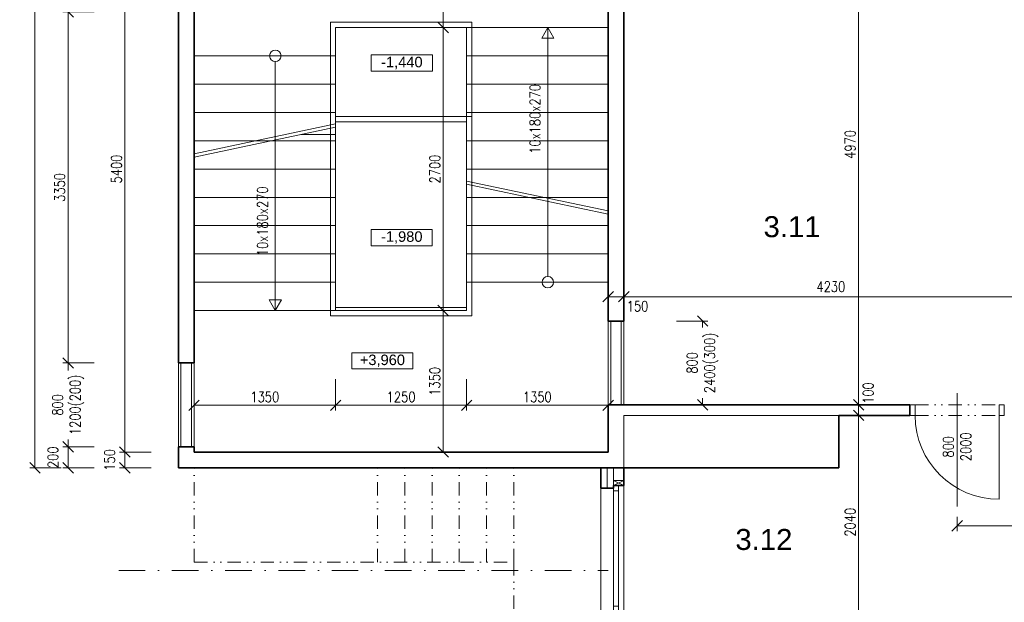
# Model space of a CAD drawing. Header units: millimetres. Extents: x -485339 to 286898, y -1189934 to 1602269.
# Tile 42 of 230: x -76119 to -66725, y -1119891 to -1114332. Entities that reach past the tile are written whole.
import ezdxf

# ---------------------------------------------------------------- set-up
doc = ezdxf.new("R2010")
doc.units = ezdxf.units.MM
doc.header["$LTSCALE"] = 10
doc.linetypes.add('DASHDOT', pattern=[25.4, 12.7, -6.35, 0, -6.35])
doc.linetypes.add('DĚLICÍ2', pattern=[15.875, 6.35, -3.175, 0, -3.175, 0, -3.175])
doc.layers.get('Defpoints').update_dxf_attribs({"lineweight": 0})
for name, color, linetype, lineweight in [('N_dveře', 10, 'Continuous', 18), ('N_okna', 10, 'Continuous', 18), ('N_okna_konst_prof', 10, 'Continuous', 18), ('N_popis_otvory', 10, 'Continuous', 18), ('N_čáry_obrys', 10, 'Continuous', 35), ('N_čáry_obv.plášt', 212, 'Continuous', 18), ('N_čáry_obv.plášt_obrys', 212, 'Continuous', 35), ('N_čáry_plné', 10, 'Continuous', 18), ('St__otvory_dveře', 40, 'Continuous', 18), ('St_kóty', 132, 'Continuous', 18), ('St_lehký obvodový plášť', 152, 'Continuous', 18), ('St_otvory_okna', 40, 'Continuous', 18), ('St_plocha_místnosti', 250, 'Continuous', 18), ('St_popis', 250, 'Continuous', 18), ('St_čáry_nad', 250, 'DĚLICÍ2', 18), ('St_čáry_obrys', 5, 'Continuous', 35), ('St_čáry_osy', 250, 'DASHDOT', 18), ('St_čáry_plné', 250, 'Continuous', 18)]:
    doc.layers.add(name, color=color, linetype=linetype, lineweight=lineweight)
doc.styles.add('1_50', font='arial.ttf', dxfattribs={"height": 100})
doc.styles.add('Andy', font='arial.ttf')
doc.styles.get("Standard").update_dxf_attribs({"font": 'simplex.shx', "width": 0.8})
doc.linetypes.add('ZIGZAG', pattern='A,0.00254,-5.08,[131,ltypeshp.shx,S=5.08,R=0,X=-5.08,Y=0],-10.16,[131,ltypeshp.shx,S=5.08,R=180,X=5.08,Y=0],-5.08', length=20.32254)
doc.dimstyles.new('stavebníM50 vnitřní', dxfattribs={"dimtxt": 100, "dimasz": 100, "dimexe": 50, "dimexo": 100, "dimgap": 30, "dimtad": 1, "dimdec": 0, "dimtxsty": 'Standard', "dimblk": 'OBLIQUE', "dimcen": 2.5, "dimclrd": 256, "dimclre": 256, "dimclrt": 256, "dimadec": 0, "dimazin": 0, "dimtfac": 1, "dimtdec": 0, "dimtmove": 2, "dimatfit": 2, "dimldrblk": 'OBLIQUE', "dimfxl": 250, "dimfxlon": 1, "dimlwd": -1, "dimlwe": -1, "dimarcsym": 0})

# ---------------------------------------------------------------- blocks, each defined once
blk = doc.blocks.new('G$C2A6251B2')
at = {"layer": 'St_lehký obvodový plášť', "color": 0, "ltscale": 2}
for points in [[(0, -50), (1200, -50), (1200, 0), (0, 0)], [(0, -50), (50, -50), (50, 0), (0, 0)], [(1200, -50), (1150, -50), (1150, 0), (1200, 0)]]:
    blk.add_lwpolyline(points, close=True, dxfattribs=at)
blk = doc.blocks.new('G$CC1796412')
at = {"layer": 'St__otvory_dveře', "color": 0, "ltscale": 2}
blk.add_lwpolyline([(850, 0.8), (850, 800.8)], dxfattribs=at)
at = {"layer": 'St__otvory_dveře', "ltscale": 2}
for points in [[(50, 0), (0, 0), (0, -100), (50, -100)], [(900, 0.8), (850, 0.8), (850, -99.2), (900, -99.2)]]:
    blk.add_lwpolyline(points, close=True, dxfattribs=at)
at = {"layer": 'St__otvory_dveře', "linetype": 'DĚLICÍ2', "ltscale": 2}
for points in [[(50, 0), (850, 0.8)], [(50, -100), (850, -99.2)]]:
    blk.add_lwpolyline(points, dxfattribs=at)
at = {"layer": 'St__otvory_dveře', "color": 0, "ltscale": 2}
blk.add_arc((850, 0.8), 800, 90, 180, dxfattribs=at)
blk = doc.blocks.new('_OBLIQUE')
at = {"color": 0, "linetype": 'ByBlock'}
blk.add_line((-0.5, -0.5), (0.5, 0.5), dxfattribs=at)
blk = doc.blocks.new('*D6395')
at = {"layer": 'Defpoints', "color": 0}
for p in [(-74604.9, -1114257.2), (-75656.6, -1117607.6), (-74604.9, -1117607.6)]:
    blk.add_point(p, dxfattribs=at)
at = {"layer": 'St_kóty'}
for p, q in [((-75406.6, -1114257.2), (-75706.6, -1114257.2)), ((-75656.6, -1114257.2), (-75656.6, -1117607.6)), ((-75406.6, -1117607.6), (-75706.6, -1117607.6))]:
    blk.add_line(p, q, dxfattribs=at)
at = {"layer": 'St_kóty', "linetype": 'ByBlock', "xscale": 100, "yscale": 100, "zscale": 100}
for p, rotation in [((-75656.6, -1114257.2), 90), ((-75656.6, -1117607.6), 270)]:
    blk.add_blockref('_OBLIQUE', p, dxfattribs=dict(at, rotation=rotation))
at = {"layer": 'St_kóty', "insert": (-75736.6, -1115932.4), "char_height": 100, "attachment_point": 5, "rotation": 90}
blk.add_mtext('3350', dxfattribs=at)
blk = doc.blocks.new('*D6396')
at = {"layer": 'Defpoints', "color": 0}
for p in [(-74604.9, -1117607.6), (-75656.6, -1118407.6), (-74604.9, -1118407.6)]:
    blk.add_point(p, dxfattribs=at)
at = {"layer": 'St_kóty'}
for p, q in [((-75406.6, -1117607.6), (-75706.6, -1117607.6)), ((-75656.6, -1117607.6), (-75656.6, -1117678.6)), ((-75406.6, -1118407.6), (-75706.6, -1118407.6)), ((-75656.6, -1118407.6), (-75656.6, -1118336.7))]:
    blk.add_line(p, q, dxfattribs=at)
at = {"layer": 'St_kóty', "linetype": 'ByBlock', "xscale": 100, "yscale": 100, "zscale": 100}
for p, rotation in [((-75656.6, -1117607.6), 90), ((-75656.6, -1118407.6), 270)]:
    blk.add_blockref('_OBLIQUE', p, dxfattribs=dict(at, rotation=rotation))
at = {"layer": 'St_kóty', "insert": (-75656.6, -1118007.6), "char_height": 100, "attachment_point": 5, "rotation": 90}
blk.add_mtext('800\\P1200(200)', dxfattribs=at)
blk = doc.blocks.new('*D6397')
at = {"layer": 'Defpoints', "color": 0}
for p in [(-74604.9, -1118407.6), (-75656.6, -1118607.2), (-74604.9, -1118607.2)]:
    blk.add_point(p, dxfattribs=at)
at = {"layer": 'St_kóty'}
for p, q in [((-75406.6, -1118407.6), (-75706.6, -1118407.6)), ((-75656.6, -1118407.6), (-75656.6, -1118607.2)), ((-75406.6, -1118607.2), (-75706.6, -1118607.2))]:
    blk.add_line(p, q, dxfattribs=at)
at = {"layer": 'St_kóty', "linetype": 'ByBlock', "xscale": 100, "yscale": 100, "zscale": 100}
for p, rotation in [((-75656.6, -1118407.6), 90), ((-75656.6, -1118607.2), 270)]:
    blk.add_blockref('_OBLIQUE', p, dxfattribs=dict(at, rotation=rotation))
at = {"layer": 'St_kóty', "insert": (-75801.6, -1118507.4), "char_height": 100, "attachment_point": 5, "rotation": 90}
blk.add_mtext('200', dxfattribs=at)
blk = doc.blocks.new('*D6416')
at = {"layer": 'Defpoints', "color": 0}
for p in [(-74604.9, -1113057.2), (-75115.5, -1118457.2), (-74454.9, -1118457.2)]:
    blk.add_point(p, dxfattribs=at)
at = {"layer": 'St_kóty'}
for p, q in [((-74865.5, -1113057.2), (-75165.5, -1113057.2)), ((-75115.5, -1113057.2), (-75115.5, -1118457.2)), ((-74865.5, -1118457.2), (-75165.5, -1118457.2))]:
    blk.add_line(p, q, dxfattribs=at)
at = {"layer": 'St_kóty', "linetype": 'ByBlock', "xscale": 100, "yscale": 100, "zscale": 100}
for p, rotation in [((-75115.5, -1113057.2), 90), ((-75115.5, -1118457.2), 270)]:
    blk.add_blockref('_OBLIQUE', p, dxfattribs=dict(at, rotation=rotation))
at = {"layer": 'St_kóty', "insert": (-75195.5, -1115757.2), "char_height": 100, "attachment_point": 5, "rotation": 90}
blk.add_mtext('5400', dxfattribs=at)
blk = doc.blocks.new('*D6417')
at = {"layer": 'Defpoints', "color": 0}
for p in [(-74454.9, -1118457.2), (-75115.5, -1118607.2), (-74604.9, -1118607.2)]:
    blk.add_point(p, dxfattribs=at)
at = {"layer": 'St_kóty'}
for p, q in [((-74865.5, -1118457.2), (-75165.5, -1118457.2)), ((-75115.5, -1118457.2), (-75115.5, -1118607.2)), ((-74865.5, -1118607.2), (-75165.5, -1118607.2))]:
    blk.add_line(p, q, dxfattribs=at)
at = {"layer": 'St_kóty', "linetype": 'ByBlock', "xscale": 100, "yscale": 100, "zscale": 100}
for p, rotation in [((-75115.5, -1118457.2), 90), ((-75115.5, -1118607.2), 270)]:
    blk.add_blockref('_OBLIQUE', p, dxfattribs=dict(at, rotation=rotation))
at = {"layer": 'St_kóty', "insert": (-75260.5, -1118532.2), "char_height": 100, "attachment_point": 5, "rotation": 90}
blk.add_mtext('150', dxfattribs=at)
blk = doc.blocks.new('*D6418')
at = {"layer": 'Defpoints', "color": 0}
for p in [(-74604.9, -1109627.2), (-75973, -1118607.2), (-74604.9, -1118607.2)]:
    blk.add_point(p, dxfattribs=at)
at = {"layer": 'St_kóty'}
for p, q in [((-75723, -1109627.2), (-76023, -1109627.2)), ((-75973, -1109627.2), (-75973, -1118607.2)), ((-75723, -1118607.2), (-76023, -1118607.2))]:
    blk.add_line(p, q, dxfattribs=at)
at = {"layer": 'St_kóty', "linetype": 'ByBlock', "xscale": 100, "yscale": 100, "zscale": 100}
for p, rotation in [((-75973, -1109627.2), 90), ((-75973, -1118607.2), 270)]:
    blk.add_blockref('_OBLIQUE', p, dxfattribs=dict(at, rotation=rotation))
at = {"layer": 'St_kóty', "insert": (-76053, -1114117.2), "char_height": 100, "attachment_point": 5, "rotation": 90}
blk.add_mtext('8980', dxfattribs=at)
blk = doc.blocks.new('*D6419')
at = {"layer": 'Defpoints', "color": 0}
for p in [(-73104.9, -1117077.2), (-73104.9, -1118011.3), (-74454.9, -1118457.2)]:
    blk.add_point(p, dxfattribs=at)
at = {"layer": 'St_kóty'}
for p, q in [((-73104.9, -1117761.3), (-73104.9, -1118061.3)), ((-74454.9, -1118261.3), (-74454.9, -1117961.3)), ((-74454.9, -1118011.3), (-73104.9, -1118011.3))]:
    blk.add_line(p, q, dxfattribs=at)
at = {"layer": 'St_kóty', "linetype": 'ByBlock', "xscale": 100, "yscale": 100, "zscale": 100, "rotation": 180}
blk.add_blockref('_OBLIQUE', (-74454.9, -1118011.3), dxfattribs=at)
at = {"layer": 'St_kóty', "linetype": 'ByBlock', "xscale": 100, "yscale": 100, "zscale": 100}
blk.add_blockref('_OBLIQUE', (-73104.9, -1118011.3), dxfattribs=at)
at = {"layer": 'St_kóty', "insert": (-73779.9, -1117931.3), "char_height": 100, "attachment_point": 5}
blk.add_mtext('1350', dxfattribs=at)
blk = doc.blocks.new('*D6420')
at = {"layer": 'Defpoints', "color": 0}
for p in [(-73104.9, -1117077.2), (-71854.9, -1117107.2), (-71854.9, -1118011.3)]:
    blk.add_point(p, dxfattribs=at)
at = {"layer": 'St_kóty'}
for p, q in [((-73104.9, -1117761.3), (-73104.9, -1118061.3)), ((-71854.9, -1117761.3), (-71854.9, -1118061.3)), ((-73104.9, -1118011.3), (-71854.9, -1118011.3))]:
    blk.add_line(p, q, dxfattribs=at)
at = {"layer": 'St_kóty', "linetype": 'ByBlock', "xscale": 100, "yscale": 100, "zscale": 100, "rotation": 180}
blk.add_blockref('_OBLIQUE', (-73104.9, -1118011.3), dxfattribs=at)
at = {"layer": 'St_kóty', "linetype": 'ByBlock', "xscale": 100, "yscale": 100, "zscale": 100}
blk.add_blockref('_OBLIQUE', (-71854.9, -1118011.3), dxfattribs=at)
at = {"layer": 'St_kóty', "insert": (-72479.9, -1117931.3), "char_height": 100, "attachment_point": 5}
blk.add_mtext('1250', dxfattribs=at)
blk = doc.blocks.new('*D6421')
at = {"layer": 'Defpoints', "color": 0}
for p in [(-71854.9, -1117107.2), (-70504.9, -1117107.2), (-70504.9, -1118011.3)]:
    blk.add_point(p, dxfattribs=at)
at = {"layer": 'St_kóty'}
for p, q in [((-71854.9, -1117761.3), (-71854.9, -1118061.3)), ((-70504.9, -1117761.3), (-70504.9, -1118061.3)), ((-71854.9, -1118011.3), (-70504.9, -1118011.3))]:
    blk.add_line(p, q, dxfattribs=at)
at = {"layer": 'St_kóty', "linetype": 'ByBlock', "xscale": 100, "yscale": 100, "zscale": 100, "rotation": 180}
blk.add_blockref('_OBLIQUE', (-71854.9, -1118011.3), dxfattribs=at)
at = {"layer": 'St_kóty', "linetype": 'ByBlock', "xscale": 100, "yscale": 100, "zscale": 100}
blk.add_blockref('_OBLIQUE', (-70504.9, -1118011.3), dxfattribs=at)
at = {"layer": 'St_kóty', "insert": (-71179.9, -1117931.3), "char_height": 100, "attachment_point": 5}
blk.add_mtext('1350', dxfattribs=at)
blk = doc.blocks.new('*D6422')
at = {"layer": 'Defpoints', "color": 0}
for p in [(-72078.4, -1117107.2), (-71854.9, -1117107.2), (-72479.9, -1118457.2)]:
    blk.add_point(p, dxfattribs=at)
at = {"layer": 'St_kóty'}
for p, q in [((-71954.9, -1117107.2), (-72128.4, -1117107.2)), ((-72078.4, -1118457.2), (-72078.4, -1117107.2)), ((-72328.4, -1118457.2), (-72028.4, -1118457.2))]:
    blk.add_line(p, q, dxfattribs=at)
at = {"layer": 'St_kóty', "linetype": 'ByBlock', "xscale": 100, "yscale": 100, "zscale": 100}
for p, rotation in [((-72078.4, -1117107.2), 90), ((-72078.4, -1118457.2), 270)]:
    blk.add_blockref('_OBLIQUE', p, dxfattribs=dict(at, rotation=rotation))
at = {"layer": 'St_kóty', "insert": (-72158.4, -1117782.2), "char_height": 100, "attachment_point": 5, "rotation": 90}
blk.add_mtext('1350', dxfattribs=at)
blk = doc.blocks.new('*D6423')
at = {"layer": 'Defpoints', "color": 0}
for p in [(-72078.4, -1114407.2), (-71854.9, -1114407.2), (-71854.9, -1117107.2)]:
    blk.add_point(p, dxfattribs=at)
at = {"layer": 'St_kóty'}
for p, q in [((-71954.9, -1114407.2), (-72128.4, -1114407.2)), ((-72078.4, -1117107.2), (-72078.4, -1114407.2)), ((-71954.9, -1117107.2), (-72128.4, -1117107.2))]:
    blk.add_line(p, q, dxfattribs=at)
at = {"layer": 'St_kóty', "linetype": 'ByBlock', "xscale": 100, "yscale": 100, "zscale": 100}
for p, rotation in [((-72078.4, -1114407.2), 90), ((-72078.4, -1117107.2), 270)]:
    blk.add_blockref('_OBLIQUE', p, dxfattribs=dict(at, rotation=rotation))
at = {"layer": 'St_kóty', "insert": (-72158.4, -1115757.2), "char_height": 100, "attachment_point": 5, "rotation": 90}
blk.add_mtext('2700', dxfattribs=at)
blk = doc.blocks.new('*D6424')
at = {"layer": 'Defpoints', "color": 0}
for p in [(-72078.4, -1113057.2), (-71879.9, -1113057.2), (-71854.9, -1114407.2)]:
    blk.add_point(p, dxfattribs=at)
at = {"layer": 'St_kóty'}
for p, q in [((-71979.9, -1113057.2), (-72128.4, -1113057.2)), ((-72078.4, -1114407.2), (-72078.4, -1113057.2)), ((-71954.9, -1114407.2), (-72128.4, -1114407.2))]:
    blk.add_line(p, q, dxfattribs=at)
at = {"layer": 'St_kóty', "linetype": 'ByBlock', "xscale": 100, "yscale": 100, "zscale": 100}
for p, rotation in [((-72078.4, -1113057.2), 90), ((-72078.4, -1114407.2), 270)]:
    blk.add_blockref('_OBLIQUE', p, dxfattribs=dict(at, rotation=rotation))
at = {"layer": 'St_kóty', "insert": (-72158.4, -1113732.2), "char_height": 100, "attachment_point": 5, "rotation": 90}
blk.add_mtext('1350', dxfattribs=at)
blk = doc.blocks.new('*D6425')
at = {"layer": 'Defpoints', "color": 0}
for p in [(-70354.9, -1116975.2), (-70504.9, -1117207.2), (-70354.9, -1117207.2)]:
    blk.add_point(p, dxfattribs=at)
at = {"layer": 'St_kóty'}
for p, q in [((-70504.9, -1117107.2), (-70504.9, -1116925.2)), ((-70504.9, -1116975.2), (-70354.9, -1116975.2)), ((-70354.9, -1117107.2), (-70354.9, -1116925.2))]:
    blk.add_line(p, q, dxfattribs=at)
at = {"layer": 'St_kóty', "linetype": 'ByBlock', "xscale": 100, "yscale": 100, "zscale": 100, "rotation": 180}
blk.add_blockref('_OBLIQUE', (-70504.9, -1116975.2), dxfattribs=at)
at = {"layer": 'St_kóty', "linetype": 'ByBlock', "xscale": 100, "yscale": 100, "zscale": 100}
blk.add_blockref('_OBLIQUE', (-70354.9, -1116975.2), dxfattribs=at)
at = {"layer": 'St_kóty', "insert": (-70224.1, -1117066.2), "char_height": 100, "attachment_point": 5}
blk.add_mtext('150', dxfattribs=at)
blk = doc.blocks.new('*D6426')
at = {"layer": 'Defpoints', "color": 0}
for p in [(-66124.9, -1116975.2), (-70354.9, -1117207.2), (-66124.9, -1118007.2)]:
    blk.add_point(p, dxfattribs=at)
at = {"layer": 'St_kóty'}
for p, q in [((-70354.9, -1117107.2), (-70354.9, -1116925.2)), ((-70354.9, -1116975.2), (-66124.9, -1116975.2)), ((-66124.9, -1117225.2), (-66124.9, -1116925.2))]:
    blk.add_line(p, q, dxfattribs=at)
at = {"layer": 'St_kóty', "linetype": 'ByBlock', "xscale": 100, "yscale": 100, "zscale": 100, "rotation": 180}
blk.add_blockref('_OBLIQUE', (-70354.9, -1116975.2), dxfattribs=at)
at = {"layer": 'St_kóty', "linetype": 'ByBlock', "xscale": 100, "yscale": 100, "zscale": 100}
blk.add_blockref('_OBLIQUE', (-66124.9, -1116975.2), dxfattribs=at)
at = {"layer": 'St_kóty', "insert": (-68379.4, -1116878.7), "char_height": 100, "attachment_point": 5}
blk.add_mtext('4230', dxfattribs=at)
blk = doc.blocks.new('*D6440')
at = {"layer": 'Defpoints', "color": 0}
for p in [(-68054.9, -1113037.2), (-68114.9, -1118007.2), (-67624.9, -1118007.2)]:
    blk.add_point(p, dxfattribs=at)
at = {"layer": 'St_kóty'}
for p, q in [((-68114.9, -1113037.2), (-68164.9, -1113037.2)), ((-68114.9, -1113037.2), (-68114.9, -1118007.2)), ((-67864.9, -1118007.2), (-68164.9, -1118007.2))]:
    blk.add_line(p, q, dxfattribs=at)
at = {"layer": 'St_kóty', "linetype": 'ByBlock', "xscale": 100, "yscale": 100, "zscale": 100}
for p, rotation in [((-68114.9, -1113037.2), 90), ((-68114.9, -1118007.2), 270)]:
    blk.add_blockref('_OBLIQUE', p, dxfattribs=dict(at, rotation=rotation))
at = {"layer": 'St_kóty', "insert": (-68194.9, -1115522.2), "char_height": 100, "attachment_point": 5, "rotation": 90}
blk.add_mtext('4970', dxfattribs=at)
blk = doc.blocks.new('*D6441')
at = {"layer": 'Defpoints', "color": 0}
for p in [(-67624.9, -1118007.2), (-68114.9, -1118107.2), (-67624.9, -1118107.2)]:
    blk.add_point(p, dxfattribs=at)
at = {"layer": 'St_kóty'}
for p, q in [((-67864.9, -1118007.2), (-68164.9, -1118007.2)), ((-68114.9, -1118007.2), (-68114.9, -1118107.2)), ((-67864.9, -1118107.2), (-68164.9, -1118107.2))]:
    blk.add_line(p, q, dxfattribs=at)
at = {"layer": 'St_kóty', "linetype": 'ByBlock', "xscale": 100, "yscale": 100, "zscale": 100}
for p, rotation in [((-68114.9, -1118007.2), 90), ((-68114.9, -1118107.2), 270)]:
    blk.add_blockref('_OBLIQUE', p, dxfattribs=dict(at, rotation=rotation))
at = {"layer": 'St_kóty', "insert": (-68024.3, -1117894.7), "char_height": 100, "attachment_point": 5, "rotation": 90}
blk.add_mtext('100', dxfattribs=at)
blk = doc.blocks.new('*D6442')
at = {"layer": 'Defpoints', "color": 0}
for p in [(-67624.9, -1118107.2), (-68154.9, -1120147.2), (-68114.9, -1120147.2)]:
    blk.add_point(p, dxfattribs=at)
at = {"layer": 'St_kóty'}
for p, q in [((-67864.9, -1118107.2), (-68164.9, -1118107.2)), ((-68114.9, -1118107.2), (-68114.9, -1120147.2)), ((-68114.9, -1120147.2), (-68064.9, -1120147.2))]:
    blk.add_line(p, q, dxfattribs=at)
at = {"layer": 'St_kóty', "linetype": 'ByBlock', "xscale": 100, "yscale": 100, "zscale": 100}
for p, rotation in [((-68114.9, -1118107.2), 90), ((-68114.9, -1120147.2), 270)]:
    blk.add_blockref('_OBLIQUE', p, dxfattribs=dict(at, rotation=rotation))
at = {"layer": 'St_kóty', "insert": (-68194.9, -1119127.2), "char_height": 100, "attachment_point": 5, "rotation": 90}
blk.add_mtext('2040', dxfattribs=at)
blk = doc.blocks.new('*D6467')
at = {"layer": 'Defpoints', "color": 0}
for p in [(-67174.9, -1118975.3), (-65175.3, -1118975.3), (-65175.3, -1119160.9)]:
    blk.add_point(p, dxfattribs=at)
at = {"layer": 'St_kóty'}
for p, q in [((-67174.9, -1119075.3), (-67174.9, -1119210.9)), ((-67174.9, -1119160.9), (-65175.3, -1119160.9)), ((-65175.3, -1119075.3), (-65175.3, -1119210.9))]:
    blk.add_line(p, q, dxfattribs=at)
at = {"layer": 'St_kóty', "linetype": 'ByBlock', "xscale": 100, "yscale": 100, "zscale": 100, "rotation": 180}
blk.add_blockref('_OBLIQUE', (-67174.9, -1119160.9), dxfattribs=at)
at = {"layer": 'St_kóty', "linetype": 'ByBlock', "xscale": 100, "yscale": 100, "zscale": 100}
blk.add_blockref('_OBLIQUE', (-65175.3, -1119160.9), dxfattribs=at)
at = {"layer": 'St_kóty', "insert": (-66175.1, -1119080.9), "char_height": 100, "attachment_point": 5}
blk.add_mtext('2000', dxfattribs=at)
blk = doc.blocks.new('*D6580')
at = {"layer": 'Defpoints', "color": 0}
for p in [(-70354.9, -1117207.2), (-69603.3, -1117207.2), (-70354.9, -1118007.2)]:
    blk.add_point(p, dxfattribs=at)
at = {"layer": 'St_kóty'}
for p, q in [((-69853.3, -1117207.2), (-69553.3, -1117207.2)), ((-69603.3, -1117207.2), (-69603.3, -1117270.5)), ((-69603.3, -1118007.2), (-69603.3, -1117943.9)), ((-69853.3, -1118007.2), (-69553.3, -1118007.2))]:
    blk.add_line(p, q, dxfattribs=at)
at = {"layer": 'St_kóty', "linetype": 'ByBlock', "xscale": 100, "yscale": 100, "zscale": 100}
for p, rotation in [((-69603.3, -1117207.2), 90), ((-69603.3, -1118007.2), 270)]:
    blk.add_blockref('_OBLIQUE', p, dxfattribs=dict(at, rotation=rotation))
at = {"layer": 'St_kóty', "insert": (-69603.3, -1117607.2), "char_height": 100, "attachment_point": 5, "rotation": 90}
blk.add_mtext('800\\P2400(300)', dxfattribs=at)

msp = doc.modelspace()

# ---------------------------------------------------------------- linework, layer by layer
at = {"layer": 'N_okna_konst_prof'}
msp.add_lwpolyline([(-70454.9, -1118777.2), (-70454.9, -1118727.2), (-70354.9, -1118727.2), (-70354.9, -1118777.2)], close=True, dxfattribs=at)
for points in [[(-70354.9, -1118777.2), (-70454.9, -1118727.2)], [(-70354.9, -1118727.2), (-70454.9, -1118777.2)]]:
    msp.add_lwpolyline(points, dxfattribs=at)
at = {"layer": 'N_popis_otvory'}
msp.add_lwpolyline([(-67174.9, -1118975.3), (-67174.9, -1117894)], dxfattribs=at)
at = {"layer": 'N_čáry_obrys'}
msp.add_lwpolyline([(-70354.9, -1118607.2), (-70354.9, -1118777.2), (-70454.9, -1118777.2), (-70454.9, -1118802.2)], dxfattribs=at)
at = {"layer": 'N_čáry_obv.plášt', "linetype": 'ZIGZAG'}
msp.add_line((-70514.9, -1118607.2), (-70514.9, -1118802.2), dxfattribs=at)
at = {"layer": 'N_čáry_obv.plášt', "ltscale": 2}
msp.add_line((-70454.9, -1118607.2), (-70454.9, -1118802.2), dxfattribs=at)
at = {"layer": 'N_čáry_obv.plášt'}
msp.add_lwpolyline([(-70574.9, -1118607.2), (-70574.9, -1127587.2)], dxfattribs=at)
at = {"layer": 'N_čáry_obv.plášt_obrys'}
for p, q in [((-70574.9, -1118802.2), (-70574.9, -1118607.2)), ((-70454.9, -1118802.2), (-70574.9, -1118802.2))]:
    msp.add_line(p, q, dxfattribs=at)
at = {"layer": 'N_čáry_plné', "ltscale": 2}
msp.add_lwpolyline([(-70354.9, -1118607.2), (-70354.9, -1120147.2)], dxfattribs=at)
at = {"layer": 'St_kóty'}
for points in [[(-72764.2, -1114668), (-72180.9, -1114668), (-72180.9, -1114823.3), (-72764.2, -1114823.3)], [(-72765.2, -1116333.1), (-72181.9, -1116333.1), (-72181.9, -1116488.5), (-72765.2, -1116488.5)], [(-72950, -1117509.2), (-72366.7, -1117509.2), (-72366.7, -1117664.5), (-72950, -1117664.5)]]:
    msp.add_lwpolyline(points, close=True, dxfattribs=at)
at = {"layer": 'St_otvory_okna', "ltscale": 2}
for points in [[(-70479.9, -1118007.2), (-70479.9, -1117207.2)], [(-70379.9, -1118007.2), (-70379.9, -1117207.2)], [(-74579.9, -1118407.6), (-74579.9, -1117607.6)], [(-74479.9, -1118407.6), (-74479.9, -1117607.6)]]:
    msp.add_lwpolyline(points, dxfattribs=at)
at = {"layer": 'St_čáry_nad', "ltscale": 2}
for points in [[(-74454.9, -1119507.2), (-74454.9, -1118607.2)], [(-72704.9, -1119507.2), (-72704.9, -1118607.2)], [(-72444.9, -1119507.2), (-72444.9, -1118607.2)], [(-72184.9, -1119507.2), (-72184.9, -1118607.2)], [(-71924.9, -1119507.2), (-71924.9, -1118607.2)], [(-71664.9, -1119507.2), (-71664.9, -1118607.2)], [(-71404.9, -1119507.2), (-71404.9, -1118607.2)], [(-74454.9, -1119507.2), (-71404.9, -1119507.2), (-71404.9, -1126492.2), (-74360.1, -1126492.2)]]:
    msp.add_lwpolyline(points, dxfattribs=at)
at = {"layer": 'St_čáry_obrys', "ltscale": 2}
for points in [[(-74604.9, -1114257.2), (-74604.9, -1117607.6)], [(-74454.9, -1117607.6), (-74454.9, -1114257.2)], [(-70504.9, -1114232.2), (-70504.9, -1117207.2)], [(-70354.9, -1114232.2), (-70354.9, -1117207.2)], [(-70354.9, -1117207.2), (-70504.9, -1117207.2)], [(-74454.9, -1117607.6), (-74604.9, -1117607.6)], [(-70504.9, -1118007.2), (-70504.9, -1118457.2)], [(-67624.9, -1118007.2), (-70504.9, -1118007.2)], [(-67624.9, -1118007.2), (-67624.9, -1118107.2)], [(-68304.9, -1118107.2), (-68304.9, -1118607.2)], [(-67624.9, -1118107.2), (-68304.9, -1118107.2)], [(-74604.9, -1118407.6), (-74604.9, -1118607.2)], [(-74454.9, -1118407.6), (-74604.9, -1118407.6)], [(-74454.9, -1118457.2), (-74454.9, -1118407.6)], [(-70504.9, -1118457.2), (-74454.9, -1118457.2)], [(-70354.9, -1118607.2), (-74604.9, -1118607.2)], [(-68304.9, -1118607.2), (-70354.9, -1118607.2)]]:
    msp.add_lwpolyline(points, dxfattribs=at)
at = {"layer": 'St_čáry_osy', "ltscale": 2}
msp.add_lwpolyline([(-75174.3, -1119587.2), (-70504.9, -1119587.2)], dxfattribs=at)
at = {"layer": 'St_čáry_plné', "ltscale": 2}
for points in [[(-73154.9, -1114357.2), (-73154.9, -1117157.2)], [(-71804.9, -1114357.2), (-73154.9, -1114357.2)], [(-71804.9, -1114357.2), (-71804.9, -1117157.2)], [(-73104.9, -1114407.2), (-73104.9, -1117107.2)], [(-70504.9, -1114407.2), (-73104.9, -1114407.2)], [(-71854.9, -1114407.2), (-71854.9, -1117107.2)], [(-71079.9, -1116782.6), (-71079.9, -1114407.2)], [(-73104.9, -1114677.2), (-74454.9, -1114677.2)], [(-73679.9, -1114731.8), (-73679.9, -1117107.2)], [(-70504.9, -1114677.2), (-71854.9, -1114677.2)], [(-73104.9, -1114947.2), (-74454.9, -1114947.2)], [(-70504.9, -1114947.2), (-71854.9, -1114947.2)], [(-73104.9, -1115217.2), (-74454.9, -1115217.2)], [(-70504.9, -1115217.2), (-71854.9, -1115217.2)], [(-71804.9, -1115257.2), (-73104.9, -1115257.2)], [(-71854.9, -1115307.2), (-73104.9, -1115307.2)], [(-73104.9, -1115327.2), (-74454.9, -1115611.9)], [(-73104.9, -1115357.9), (-74454.9, -1115642.6)], [(-73104.9, -1115487.2), (-74454.9, -1115487.2)], [(-73104.9, -1115427.2), (-73433.6, -1115427.2)], [(-70504.9, -1115487.2), (-71854.9, -1115487.2)], [(-73104.9, -1115757.2), (-74454.9, -1115757.2)], [(-70504.9, -1115757.2), (-71854.9, -1115757.2)], [(-70504.9, -1116156.5), (-71854.9, -1115871.8)], [(-70504.9, -1116187.2), (-71854.9, -1115902.4)], [(-73104.9, -1116027.2), (-74454.9, -1116027.2)], [(-70504.9, -1116027.2), (-71854.9, -1116027.2)], [(-73104.9, -1116297.2), (-74454.9, -1116297.2)], [(-70504.9, -1116297.2), (-71854.9, -1116297.2)], [(-73104.9, -1116567.2), (-74454.9, -1116567.2)], [(-70504.9, -1116567.2), (-71854.9, -1116567.2)], [(-73104.9, -1116837.2), (-74454.9, -1116837.2)], [(-70504.9, -1116837.2), (-71854.9, -1116837.2)], [(-71854.9, -1117077.2), (-73104.9, -1117077.2)], [(-73104.9, -1117107.2), (-74454.9, -1117107.2)], [(-71804.9, -1117157.2), (-73154.9, -1117157.2)], [(-71854.9, -1117107.2), (-73104.9, -1117107.2)], [(-70504.9, -1118007.2), (-70504.9, -1117207.2)], [(-70354.9, -1117207.2), (-70354.9, -1118007.2)], [(-74604.9, -1118407.6), (-74604.9, -1117607.6)], [(-74454.9, -1117607.6), (-74454.9, -1118407.6)], [(-68304.9, -1118107.2), (-70354.9, -1118107.2), (-70354.9, -1118607.2)]]:
    msp.add_lwpolyline(points, dxfattribs=at)
for points in [[(-71079.9, -1114407.2), (-71138.5, -1114508.6), (-71021.3, -1114508.6)], [(-73679.9, -1117107.2), (-73738.5, -1117005.7), (-73621.3, -1117005.7)]]:
    msp.add_lwpolyline(points, close=True, dxfattribs=at)
for centre in [(-73679.9, -1114677.2), (-71079.9, -1116837.2)]:
    msp.add_circle(centre, 54.6, dxfattribs=at)

# ---------------------------------------------------------------- block references
at = {"layer": 'N_dveře', "ltscale": 2, "xscale": -1, "rotation": 179.9999999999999}
msp.add_blockref('G$CC1796412', (-67624.9, -1118107.2), dxfattribs=at)
at = {"layer": 'N_okna', "ltscale": 2, "rotation": 90}
msp.add_blockref('G$C2A6251B2', (-70454.9, -1119977.2), dxfattribs=at)

# ---------------------------------------------------------------- texts
at = {"layer": 'N_popis_otvory', "insert": (-67174.9, -1118406.9), "char_height": 100, "width": 1342.526, "attachment_point": 5, "rotation": 90}
msp.add_mtext('800\\P2000', dxfattribs=at)
at = {"layer": 'St_kóty', "char_height": 100, "attachment_point": 5, "style": '1_50'}
for s, insert in [('-1,440', (-72472.6, -1114745.6)), ('-1,980', (-72473.6, -1116410.8)), ('+3,960', (-72658.3, -1117586.9))]:
    msp.add_mtext_dynamic_manual_height_columns(s, width=890.536, gutter_width=500, heights=[0], dxfattribs=dict(at, insert=insert))
at = {"layer": 'St_plocha_místnosti', "ltscale": 2, "style": 'Andy'}
for s, p in [('3.11', (-69021.7, -1116407.1)), ('3.12', (-69290.4, -1119391.3))]:
    msp.add_text(s, height=200, dxfattribs=at).set_placement(p)
at = {"layer": 'St_popis', "ltscale": 2, "width": 0.8}
for p in [(-71152.8, -1115611.5), (-73752.8, -1116588.6)]:
    msp.add_text('10x180x270', height=100, rotation=90, dxfattribs=at).set_placement(p)

# ---------------------------------------------------------------- dimensions: what is measured, and where the dimension line sits
at = {"layer": 'St_kóty'}
for base, p1, p2, picture, middle in [((-75973, -1118607.2), (-74604.9, -1109627.2), (-74604.9, -1118607.2), '*D6418', (-76053, -1114117.2)), ((-75115.5, -1118457.2), (-74604.9, -1113057.2), (-74454.9, -1118457.2), '*D6416', (-75195.5, -1115757.2)), ((-72078.4, -1113057.2), (-71854.9, -1114407.2), (-71879.9, -1113057.2), '*D6424', (-72158.4, -1113732.2)), ((-68114.9, -1118007.2), (-68054.9, -1113037.2), (-67624.9, -1118007.2), '*D6440', (-68194.9, -1115522.2)), ((-75656.6, -1117607.6), (-74604.9, -1114257.2), (-74604.9, -1117607.6), '*D6395', (-75736.6, -1115932.4)), ((-72078.4, -1114407.2), (-71854.9, -1117107.2), (-71854.9, -1114407.2), '*D6423', (-72158.4, -1115757.2)), ((-72078.4, -1117107.2), (-72479.9, -1118457.2), (-71854.9, -1117107.2), '*D6422', (-72158.4, -1117782.2)), ((-68114.9, -1120147.2), (-67624.9, -1118107.2), (-68154.9, -1120147.2), '*D6442', (-68194.9, -1119127.2)), ((-75656.6, -1118607.2), (-74604.9, -1118407.6), (-74604.9, -1118607.2), '*D6397', (-75801.6, -1118507.4)), ((-75115.5, -1118607.2), (-74454.9, -1118457.2), (-74604.9, -1118607.2), '*D6417', (-75260.5, -1118532.2))]:
    dim = msp.add_linear_dim(base=base, p1=p1, p2=p2, angle=90, dimstyle='stavebníM50 vnitřní', dxfattribs=at)
    dim.commit()
    dim.dimension.update_dxf_attribs({"geometry": picture, "text_midpoint": middle})
for base, p1, p2, picture, middle in [((-66124.9, -1116975.2), (-70354.9, -1117207.2), (-66124.9, -1118007.2), '*D6426', (-68379.4, -1116878.7)), ((-70354.9, -1116975.2), (-70504.9, -1117207.2), (-70354.9, -1117207.2), '*D6425', (-70224.1, -1117066.2))]:
    dim = msp.add_linear_dim(base=base, p1=p1, p2=p2, dimstyle='stavebníM50 vnitřní', dxfattribs=at)
    dim.commit()
    dim.dimension.update_dxf_attribs({"geometry": picture, "text_midpoint": middle, "dimtype": 160})
for base, p1, p2, picture, middle in [((-73104.9, -1118011.3), (-74454.9, -1118457.2), (-73104.9, -1117077.2), '*D6419', (-73779.9, -1117931.3)), ((-71854.9, -1118011.3), (-73104.9, -1117077.2), (-71854.9, -1117107.2), '*D6420', (-72479.9, -1117931.3)), ((-70504.9, -1118011.3), (-71854.9, -1117107.2), (-70504.9, -1117107.2), '*D6421', (-71179.9, -1117931.3)), ((-65175.3, -1119160.9), (-67174.9, -1118975.3), (-65175.3, -1118975.3), '*D6467', (-66175.1, -1119080.9))]:
    dim = msp.add_linear_dim(base=base, p1=p1, p2=p2, dimstyle='stavebníM50 vnitřní', dxfattribs=at)
    dim.commit()
    dim.dimension.update_dxf_attribs({"geometry": picture, "text_midpoint": middle})
for base, p1, p2, text, picture, middle in [((-69603.3, -1117207.2), (-70354.9, -1118007.2), (-70354.9, -1117207.2), '<>\\P2400(300)', '*D6580', (-69603.3, -1117607.2)), ((-75656.6, -1118407.6), (-74604.9, -1117607.6), (-74604.9, -1118407.6), '<>\\P1200(200)', '*D6396', (-75656.6, -1118007.6))]:
    dim = msp.add_linear_dim(base=base, p1=p1, p2=p2, angle=90, text=text, dimstyle='stavebníM50 vnitřní', override={"dimtxsty": 'Standard'}, dxfattribs=at)
    dim.commit()
    dim.dimension.update_dxf_attribs({"geometry": picture, "text_midpoint": middle, "dimtype": 160})
dim = msp.add_linear_dim(base=(-68114.9, -1118107.2), p1=(-67624.9, -1118007.2), p2=(-67624.9, -1118107.2), angle=90, dimstyle='stavebníM50 vnitřní', dxfattribs=at)
dim.commit()
dim.dimension.update_dxf_attribs({"geometry": '*D6441', "text_midpoint": (-68024.3, -1117894.7), "dimtype": 160})

doc.saveas('drawing.dxf')
